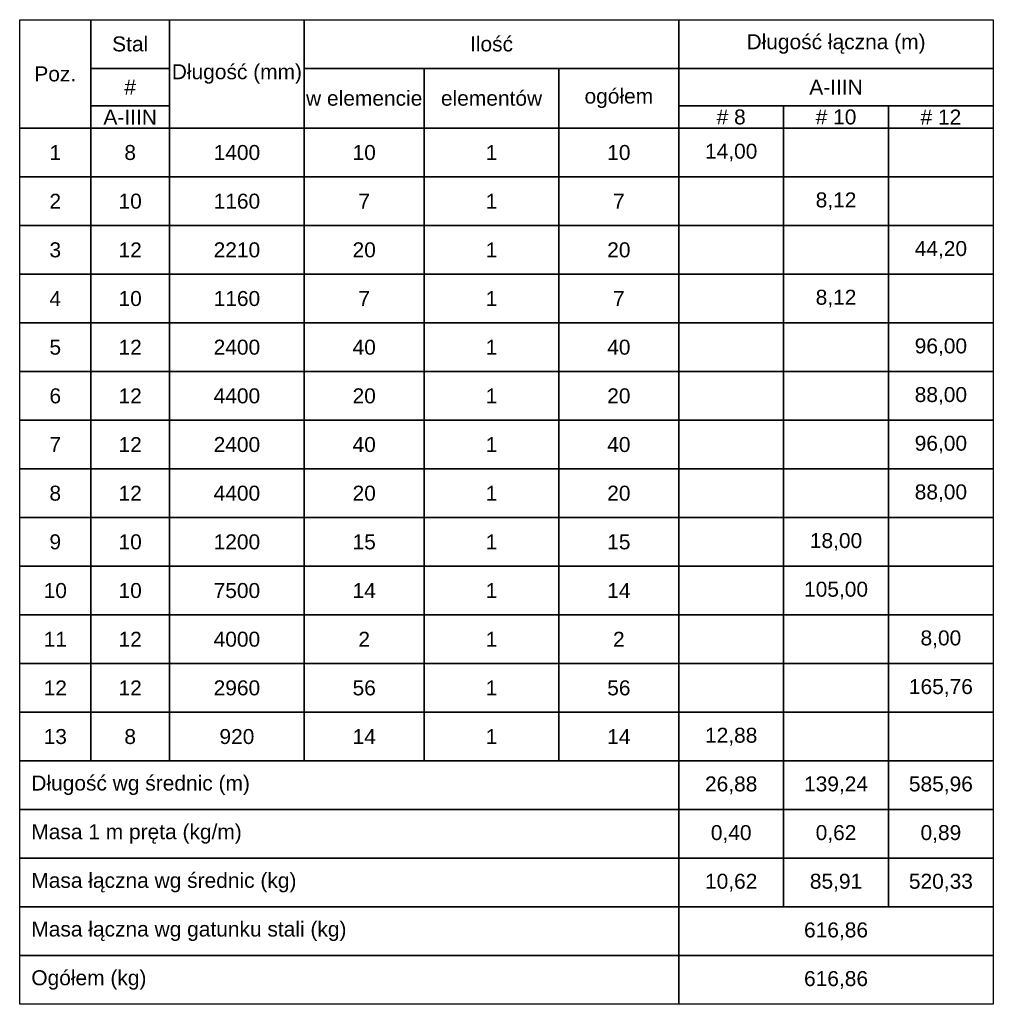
# Model space of a CAD drawing. Extents: x -1474 to 242612, y -5719 to 75879.
# Tile 10 of 12: x 118080 to 120680, y 2297 to 4927. Entities that reach past the tile are written whole.
import ezdxf

# ---------------------------------------------------------------- set-up
doc = ezdxf.new("R2010")
doc.units = 0
doc.header["$LTSCALE"] = 8
doc.header["$MEASUREMENT"] = 0
doc.layers.add('RCAD_tabele zbrojenia', color=7, linetype='Continuous')
doc.styles.add('style2', font='arial.ttf', dxfattribs={"height": 40})

msp = doc.modelspace()

# ---------------------------------------------------------------- linework, layer by layer
at = {"layer": 'RCAD_tabele zbrojenia', "color": 242}
for p, q in [((118080.40596, 4927.21632), (120680.40596, 4927.21632)), ((118080.40596, 2297.21632), (118080.40596, 4927.21632)), ((118080.40596, 4927.21632), (118270.40596, 4927.21632)), ((118080.40596, 4637.21632), (118080.40596, 4927.21632)), ((118270.40596, 4927.21632), (118270.40596, 4637.21632)), ((118270.40596, 4927.21632), (118480.40596, 4927.21632)), ((118270.40596, 4797.21632), (118270.40596, 4927.21632)), ((118480.40596, 4927.21632), (118840.40596, 4927.21632)), ((118480.40596, 4637.21632), (118480.40596, 4927.21632)), ((118480.40596, 4927.21632), (118480.40596, 4797.21632)), ((118840.40596, 4927.21632), (118840.40596, 4637.21632)), ((118840.40596, 4927.21632), (119840.40596, 4927.21632)), ((118840.40596, 4797.21632), (118840.40596, 4927.21632)), ((119840.40596, 4927.21632), (119840.40596, 4797.21632)), ((119840.40596, 4927.21632), (120680.40596, 4927.21632)), ((119840.40596, 4797.21632), (119840.40596, 4927.21632)), ((120680.40596, 4927.21632), (120680.40596, 2297.21632)), ((120680.40596, 4927.21632), (120680.40596, 4797.21632)), ((118480.40596, 4797.21632), (118270.40596, 4797.21632)), ((118270.40596, 4797.21632), (118480.40596, 4797.21632)), ((118270.40596, 4697.21632), (118270.40596, 4797.21632)), ((118480.40596, 4797.21632), (118480.40596, 4697.21632)), ((119840.40596, 4797.21632), (118840.40596, 4797.21632)), ((118840.40596, 4797.21632), (119160.40596, 4797.21632)), ((118840.40596, 4637.21632), (118840.40596, 4797.21632)), ((119160.40596, 4797.21632), (119520.40596, 4797.21632)), ((119160.40596, 4637.21632), (119160.40596, 4797.21632)), ((119160.40596, 4797.21632), (119160.40596, 4637.21632)), ((119520.40596, 4797.21632), (119840.40596, 4797.21632)), ((119520.40596, 4637.21632), (119520.40596, 4797.21632)), ((119520.40596, 4797.21632), (119520.40596, 4637.21632)), ((119840.40596, 4797.21632), (119840.40596, 4637.21632)), ((120680.40596, 4797.21632), (119840.40596, 4797.21632)), ((119840.40596, 4797.21632), (120680.40596, 4797.21632)), ((119840.40596, 4697.21632), (119840.40596, 4797.21632)), ((120680.40596, 4797.21632), (120680.40596, 4697.21632)), ((118480.40596, 4697.21632), (118270.40596, 4697.21632)), ((118270.40596, 4697.21632), (118480.40596, 4697.21632)), ((118270.40596, 4637.21632), (118270.40596, 4697.21632)), ((118480.40596, 4697.21632), (118480.40596, 4637.21632)), ((120680.40596, 4697.21632), (119840.40596, 4697.21632)), ((119840.40596, 4697.21632), (120120.40596, 4697.21632)), ((119840.40596, 4637.21632), (119840.40596, 4697.21632)), ((120120.40596, 4697.21632), (120120.40596, 4637.21632)), ((120120.40596, 4697.21632), (120400.40596, 4697.21632)), ((120120.40596, 4637.21632), (120120.40596, 4697.21632)), ((120400.40596, 4697.21632), (120400.40596, 4637.21632)), ((120400.40596, 4697.21632), (120680.40596, 4697.21632)), ((120400.40596, 4637.21632), (120400.40596, 4697.21632)), ((120680.40596, 4697.21632), (120680.40596, 4637.21632)), ((118270.40596, 4637.21632), (118080.40596, 4637.21632)), ((118080.40596, 4637.21632), (118270.40596, 4637.21632)), ((118080.40596, 4507.21632), (118080.40596, 4637.21632)), ((118480.40596, 4637.21632), (118270.40596, 4637.21632)), ((118270.40596, 4637.21632), (118270.40596, 4507.21632)), ((118270.40596, 4637.21632), (118480.40596, 4637.21632)), ((118270.40596, 4507.21632), (118270.40596, 4637.21632)), ((118840.40596, 4637.21632), (118480.40596, 4637.21632)), ((118480.40596, 4637.21632), (118480.40596, 4507.21632)), ((118480.40596, 4637.21632), (118840.40596, 4637.21632)), ((118480.40596, 4507.21632), (118480.40596, 4637.21632)), ((119160.40596, 4637.21632), (118840.40596, 4637.21632)), ((118840.40596, 4637.21632), (118840.40596, 4507.21632)), ((118840.40596, 4637.21632), (119160.40596, 4637.21632)), ((118840.40596, 4507.21632), (118840.40596, 4637.21632)), ((119520.40596, 4637.21632), (119160.40596, 4637.21632)), ((119160.40596, 4637.21632), (119160.40596, 4507.21632)), ((119160.40596, 4637.21632), (119520.40596, 4637.21632)), ((119160.40596, 4507.21632), (119160.40596, 4637.21632)), ((119840.40596, 4637.21632), (119520.40596, 4637.21632)), ((119520.40596, 4637.21632), (119520.40596, 4507.21632)), ((119520.40596, 4637.21632), (119840.40596, 4637.21632)), ((119520.40596, 4507.21632), (119520.40596, 4637.21632)), ((120120.40596, 4637.21632), (119840.40596, 4637.21632)), ((119840.40596, 4637.21632), (119840.40596, 4507.21632)), ((119840.40596, 4637.21632), (120120.40596, 4637.21632)), ((119840.40596, 4507.21632), (119840.40596, 4637.21632)), ((120400.40596, 4637.21632), (120120.40596, 4637.21632)), ((120120.40596, 4637.21632), (120120.40596, 4507.21632)), ((120120.40596, 4637.21632), (120400.40596, 4637.21632)), ((120120.40596, 4507.21632), (120120.40596, 4637.21632)), ((120680.40596, 4637.21632), (120400.40596, 4637.21632)), ((120400.40596, 4637.21632), (120400.40596, 4507.21632)), ((120400.40596, 4637.21632), (120680.40596, 4637.21632)), ((120400.40596, 4507.21632), (120400.40596, 4637.21632)), ((120680.40596, 4637.21632), (120680.40596, 4507.21632)), ((118270.40596, 4507.21632), (118080.40596, 4507.21632)), ((118080.40596, 4507.21632), (118270.40596, 4507.21632)), ((118080.40596, 4377.21632), (118080.40596, 4507.21632)), ((118480.40596, 4507.21632), (118270.40596, 4507.21632)), ((118270.40596, 4507.21632), (118270.40596, 4377.21632)), ((118270.40596, 4507.21632), (118480.40596, 4507.21632)), ((118270.40596, 4377.21632), (118270.40596, 4507.21632)), ((118840.40596, 4507.21632), (118480.40596, 4507.21632)), ((118480.40596, 4507.21632), (118480.40596, 4377.21632)), ((118480.40596, 4507.21632), (118840.40596, 4507.21632)), ((118480.40596, 4377.21632), (118480.40596, 4507.21632)), ((119160.40596, 4507.21632), (118840.40596, 4507.21632)), ((118840.40596, 4507.21632), (118840.40596, 4377.21632)), ((118840.40596, 4507.21632), (119160.40596, 4507.21632)), ((118840.40596, 4377.21632), (118840.40596, 4507.21632)), ((119520.40596, 4507.21632), (119160.40596, 4507.21632)), ((119160.40596, 4507.21632), (119160.40596, 4377.21632)), ((119160.40596, 4507.21632), (119520.40596, 4507.21632)), ((119160.40596, 4377.21632), (119160.40596, 4507.21632)), ((119840.40596, 4507.21632), (119520.40596, 4507.21632)), ((119520.40596, 4507.21632), (119520.40596, 4377.21632)), ((119520.40596, 4507.21632), (119840.40596, 4507.21632)), ((119520.40596, 4377.21632), (119520.40596, 4507.21632)), ((120120.40596, 4507.21632), (119840.40596, 4507.21632)), ((119840.40596, 4507.21632), (119840.40596, 4377.21632)), ((119840.40596, 4507.21632), (120120.40596, 4507.21632)), ((119840.40596, 4377.21632), (119840.40596, 4507.21632)), ((120400.40596, 4507.21632), (120120.40596, 4507.21632)), ((120120.40596, 4507.21632), (120120.40596, 4377.21632)), ((120120.40596, 4507.21632), (120400.40596, 4507.21632)), ((120120.40596, 4377.21632), (120120.40596, 4507.21632)), ((120680.40596, 4507.21632), (120400.40596, 4507.21632)), ((120400.40596, 4507.21632), (120400.40596, 4377.21632)), ((120400.40596, 4507.21632), (120680.40596, 4507.21632)), ((120400.40596, 4377.21632), (120400.40596, 4507.21632)), ((120680.40596, 4507.21632), (120680.40596, 4377.21632)), ((118270.40596, 4377.21632), (118080.40596, 4377.21632)), ((118080.40596, 4377.21632), (118270.40596, 4377.21632)), ((118080.40596, 4247.21632), (118080.40596, 4377.21632)), ((118480.40596, 4377.21632), (118270.40596, 4377.21632)), ((118270.40596, 4377.21632), (118270.40596, 4247.21632)), ((118270.40596, 4377.21632), (118480.40596, 4377.21632)), ((118270.40596, 4247.21632), (118270.40596, 4377.21632)), ((118840.40596, 4377.21632), (118480.40596, 4377.21632)), ((118480.40596, 4377.21632), (118480.40596, 4247.21632)), ((118480.40596, 4377.21632), (118840.40596, 4377.21632)), ((118480.40596, 4247.21632), (118480.40596, 4377.21632)), ((119160.40596, 4377.21632), (118840.40596, 4377.21632)), ((118840.40596, 4377.21632), (118840.40596, 4247.21632)), ((118840.40596, 4377.21632), (119160.40596, 4377.21632)), ((118840.40596, 4247.21632), (118840.40596, 4377.21632)), ((119520.40596, 4377.21632), (119160.40596, 4377.21632)), ((119160.40596, 4377.21632), (119160.40596, 4247.21632)), ((119160.40596, 4377.21632), (119520.40596, 4377.21632)), ((119160.40596, 4247.21632), (119160.40596, 4377.21632)), ((119840.40596, 4377.21632), (119520.40596, 4377.21632)), ((119520.40596, 4377.21632), (119520.40596, 4247.21632)), ((119520.40596, 4377.21632), (119840.40596, 4377.21632)), ((119520.40596, 4247.21632), (119520.40596, 4377.21632)), ((120120.40596, 4377.21632), (119840.40596, 4377.21632)), ((119840.40596, 4377.21632), (119840.40596, 4247.21632)), ((119840.40596, 4377.21632), (120120.40596, 4377.21632)), ((119840.40596, 4247.21632), (119840.40596, 4377.21632)), ((120400.40596, 4377.21632), (120120.40596, 4377.21632)), ((120120.40596, 4377.21632), (120120.40596, 4247.21632)), ((120120.40596, 4377.21632), (120400.40596, 4377.21632)), ((120120.40596, 4247.21632), (120120.40596, 4377.21632)), ((120680.40596, 4377.21632), (120400.40596, 4377.21632)), ((120400.40596, 4377.21632), (120400.40596, 4247.21632)), ((120400.40596, 4377.21632), (120680.40596, 4377.21632)), ((120400.40596, 4247.21632), (120400.40596, 4377.21632)), ((120680.40596, 4377.21632), (120680.40596, 4247.21632)), ((118270.40596, 4247.21632), (118080.40596, 4247.21632)), ((118080.40596, 4247.21632), (118270.40596, 4247.21632)), ((118080.40596, 4117.21632), (118080.40596, 4247.21632)), ((118480.40596, 4247.21632), (118270.40596, 4247.21632)), ((118270.40596, 4247.21632), (118270.40596, 4117.21632)), ((118270.40596, 4247.21632), (118480.40596, 4247.21632)), ((118270.40596, 4117.21632), (118270.40596, 4247.21632)), ((118840.40596, 4247.21632), (118480.40596, 4247.21632)), ((118480.40596, 4247.21632), (118480.40596, 4117.21632)), ((118480.40596, 4247.21632), (118840.40596, 4247.21632)), ((118480.40596, 4117.21632), (118480.40596, 4247.21632)), ((119160.40596, 4247.21632), (118840.40596, 4247.21632)), ((118840.40596, 4247.21632), (118840.40596, 4117.21632)), ((118840.40596, 4247.21632), (119160.40596, 4247.21632)), ((118840.40596, 4117.21632), (118840.40596, 4247.21632)), ((119520.40596, 4247.21632), (119160.40596, 4247.21632)), ((119160.40596, 4247.21632), (119160.40596, 4117.21632)), ((119160.40596, 4247.21632), (119520.40596, 4247.21632)), ((119160.40596, 4117.21632), (119160.40596, 4247.21632)), ((119840.40596, 4247.21632), (119520.40596, 4247.21632)), ((119520.40596, 4247.21632), (119520.40596, 4117.21632)), ((119520.40596, 4247.21632), (119840.40596, 4247.21632)), ((119520.40596, 4117.21632), (119520.40596, 4247.21632)), ((120120.40596, 4247.21632), (119840.40596, 4247.21632)), ((119840.40596, 4247.21632), (119840.40596, 4117.21632)), ((119840.40596, 4247.21632), (120120.40596, 4247.21632)), ((119840.40596, 4117.21632), (119840.40596, 4247.21632)), ((120400.40596, 4247.21632), (120120.40596, 4247.21632)), ((120120.40596, 4247.21632), (120120.40596, 4117.21632)), ((120120.40596, 4247.21632), (120400.40596, 4247.21632)), ((120120.40596, 4117.21632), (120120.40596, 4247.21632)), ((120680.40596, 4247.21632), (120400.40596, 4247.21632)), ((120400.40596, 4247.21632), (120400.40596, 4117.21632)), ((120400.40596, 4247.21632), (120680.40596, 4247.21632)), ((120400.40596, 4117.21632), (120400.40596, 4247.21632)), ((120680.40596, 4247.21632), (120680.40596, 4117.21632)), ((118270.40596, 4117.21632), (118080.40596, 4117.21632)), ((118080.40596, 4117.21632), (118270.40596, 4117.21632)), ((118080.40596, 3987.21632), (118080.40596, 4117.21632)), ((118480.40596, 4117.21632), (118270.40596, 4117.21632)), ((118270.40596, 4117.21632), (118270.40596, 3987.21632)), ((118270.40596, 4117.21632), (118480.40596, 4117.21632)), ((118270.40596, 3987.21632), (118270.40596, 4117.21632)), ((118840.40596, 4117.21632), (118480.40596, 4117.21632)), ((118480.40596, 4117.21632), (118480.40596, 3987.21632)), ((118480.40596, 4117.21632), (118840.40596, 4117.21632)), ((118480.40596, 3987.21632), (118480.40596, 4117.21632)), ((119160.40596, 4117.21632), (118840.40596, 4117.21632)), ((118840.40596, 4117.21632), (118840.40596, 3987.21632)), ((118840.40596, 4117.21632), (119160.40596, 4117.21632)), ((118840.40596, 3987.21632), (118840.40596, 4117.21632)), ((119520.40596, 4117.21632), (119160.40596, 4117.21632)), ((119160.40596, 4117.21632), (119160.40596, 3987.21632)), ((119160.40596, 4117.21632), (119520.40596, 4117.21632)), ((119160.40596, 3987.21632), (119160.40596, 4117.21632)), ((119840.40596, 4117.21632), (119520.40596, 4117.21632)), ((119520.40596, 4117.21632), (119520.40596, 3987.21632)), ((119520.40596, 4117.21632), (119840.40596, 4117.21632)), ((119520.40596, 3987.21632), (119520.40596, 4117.21632)), ((120120.40596, 4117.21632), (119840.40596, 4117.21632)), ((119840.40596, 4117.21632), (119840.40596, 3987.21632)), ((119840.40596, 4117.21632), (120120.40596, 4117.21632)), ((119840.40596, 3987.21632), (119840.40596, 4117.21632)), ((120400.40596, 4117.21632), (120120.40596, 4117.21632)), ((120120.40596, 4117.21632), (120120.40596, 3987.21632)), ((120120.40596, 4117.21632), (120400.40596, 4117.21632)), ((120120.40596, 3987.21632), (120120.40596, 4117.21632)), ((120680.40596, 4117.21632), (120400.40596, 4117.21632)), ((120400.40596, 4117.21632), (120400.40596, 3987.21632)), ((120400.40596, 4117.21632), (120680.40596, 4117.21632)), ((120400.40596, 3987.21632), (120400.40596, 4117.21632)), ((120680.40596, 4117.21632), (120680.40596, 3987.21632)), ((118270.40596, 3987.21632), (118080.40596, 3987.21632)), ((118080.40596, 3987.21632), (118270.40596, 3987.21632)), ((118080.40596, 3857.21632), (118080.40596, 3987.21632)), ((118480.40596, 3987.21632), (118270.40596, 3987.21632)), ((118270.40596, 3987.21632), (118270.40596, 3857.21632)), ((118270.40596, 3987.21632), (118480.40596, 3987.21632)), ((118270.40596, 3857.21632), (118270.40596, 3987.21632)), ((118840.40596, 3987.21632), (118480.40596, 3987.21632)), ((118480.40596, 3987.21632), (118480.40596, 3857.21632)), ((118480.40596, 3987.21632), (118840.40596, 3987.21632)), ((118480.40596, 3857.21632), (118480.40596, 3987.21632)), ((119160.40596, 3987.21632), (118840.40596, 3987.21632)), ((118840.40596, 3987.21632), (118840.40596, 3857.21632)), ((118840.40596, 3987.21632), (119160.40596, 3987.21632)), ((118840.40596, 3857.21632), (118840.40596, 3987.21632)), ((119520.40596, 3987.21632), (119160.40596, 3987.21632)), ((119160.40596, 3987.21632), (119160.40596, 3857.21632)), ((119160.40596, 3987.21632), (119520.40596, 3987.21632)), ((119160.40596, 3857.21632), (119160.40596, 3987.21632)), ((119840.40596, 3987.21632), (119520.40596, 3987.21632)), ((119520.40596, 3987.21632), (119520.40596, 3857.21632)), ((119520.40596, 3987.21632), (119840.40596, 3987.21632)), ((119520.40596, 3857.21632), (119520.40596, 3987.21632)), ((120120.40596, 3987.21632), (119840.40596, 3987.21632)), ((119840.40596, 3987.21632), (119840.40596, 3857.21632)), ((119840.40596, 3987.21632), (120120.40596, 3987.21632)), ((119840.40596, 3857.21632), (119840.40596, 3987.21632)), ((120400.40596, 3987.21632), (120120.40596, 3987.21632)), ((120120.40596, 3987.21632), (120120.40596, 3857.21632)), ((120120.40596, 3987.21632), (120400.40596, 3987.21632)), ((120120.40596, 3857.21632), (120120.40596, 3987.21632)), ((120680.40596, 3987.21632), (120400.40596, 3987.21632)), ((120400.40596, 3987.21632), (120400.40596, 3857.21632)), ((120400.40596, 3987.21632), (120680.40596, 3987.21632)), ((120400.40596, 3857.21632), (120400.40596, 3987.21632)), ((120680.40596, 3987.21632), (120680.40596, 3857.21632)), ((118270.40596, 3857.21632), (118080.40596, 3857.21632)), ((118080.40596, 3857.21632), (118270.40596, 3857.21632)), ((118080.40596, 3727.21632), (118080.40596, 3857.21632)), ((118480.40596, 3857.21632), (118270.40596, 3857.21632)), ((118270.40596, 3857.21632), (118270.40596, 3727.21632)), ((118270.40596, 3857.21632), (118480.40596, 3857.21632)), ((118270.40596, 3727.21632), (118270.40596, 3857.21632)), ((118840.40596, 3857.21632), (118480.40596, 3857.21632)), ((118480.40596, 3857.21632), (118480.40596, 3727.21632)), ((118480.40596, 3857.21632), (118840.40596, 3857.21632)), ((118480.40596, 3727.21632), (118480.40596, 3857.21632)), ((119160.40596, 3857.21632), (118840.40596, 3857.21632)), ((118840.40596, 3857.21632), (118840.40596, 3727.21632)), ((118840.40596, 3857.21632), (119160.40596, 3857.21632)), ((118840.40596, 3727.21632), (118840.40596, 3857.21632)), ((119520.40596, 3857.21632), (119160.40596, 3857.21632)), ((119160.40596, 3857.21632), (119160.40596, 3727.21632)), ((119160.40596, 3857.21632), (119520.40596, 3857.21632)), ((119160.40596, 3727.21632), (119160.40596, 3857.21632)), ((119840.40596, 3857.21632), (119520.40596, 3857.21632)), ((119520.40596, 3857.21632), (119520.40596, 3727.21632)), ((119520.40596, 3857.21632), (119840.40596, 3857.21632)), ((119520.40596, 3727.21632), (119520.40596, 3857.21632)), ((120120.40596, 3857.21632), (119840.40596, 3857.21632)), ((119840.40596, 3857.21632), (119840.40596, 3727.21632)), ((119840.40596, 3857.21632), (120120.40596, 3857.21632)), ((119840.40596, 3727.21632), (119840.40596, 3857.21632)), ((120400.40596, 3857.21632), (120120.40596, 3857.21632)), ((120120.40596, 3857.21632), (120120.40596, 3727.21632)), ((120120.40596, 3857.21632), (120400.40596, 3857.21632)), ((120120.40596, 3727.21632), (120120.40596, 3857.21632)), ((120680.40596, 3857.21632), (120400.40596, 3857.21632)), ((120400.40596, 3857.21632), (120400.40596, 3727.21632)), ((120400.40596, 3857.21632), (120680.40596, 3857.21632)), ((120400.40596, 3727.21632), (120400.40596, 3857.21632)), ((120680.40596, 3857.21632), (120680.40596, 3727.21632)), ((118270.40596, 3727.21632), (118080.40596, 3727.21632)), ((118080.40596, 3727.21632), (118270.40596, 3727.21632)), ((118080.40596, 3597.21632), (118080.40596, 3727.21632)), ((118480.40596, 3727.21632), (118270.40596, 3727.21632)), ((118270.40596, 3727.21632), (118270.40596, 3597.21632)), ((118270.40596, 3727.21632), (118480.40596, 3727.21632)), ((118270.40596, 3597.21632), (118270.40596, 3727.21632)), ((118840.40596, 3727.21632), (118480.40596, 3727.21632)), ((118480.40596, 3727.21632), (118480.40596, 3597.21632)), ((118480.40596, 3727.21632), (118840.40596, 3727.21632)), ((118480.40596, 3597.21632), (118480.40596, 3727.21632)), ((119160.40596, 3727.21632), (118840.40596, 3727.21632)), ((118840.40596, 3727.21632), (118840.40596, 3597.21632)), ((118840.40596, 3727.21632), (119160.40596, 3727.21632)), ((118840.40596, 3597.21632), (118840.40596, 3727.21632)), ((119520.40596, 3727.21632), (119160.40596, 3727.21632)), ((119160.40596, 3727.21632), (119160.40596, 3597.21632)), ((119160.40596, 3727.21632), (119520.40596, 3727.21632)), ((119160.40596, 3597.21632), (119160.40596, 3727.21632)), ((119840.40596, 3727.21632), (119520.40596, 3727.21632)), ((119520.40596, 3727.21632), (119520.40596, 3597.21632)), ((119520.40596, 3727.21632), (119840.40596, 3727.21632)), ((119520.40596, 3597.21632), (119520.40596, 3727.21632)), ((120120.40596, 3727.21632), (119840.40596, 3727.21632)), ((119840.40596, 3727.21632), (119840.40596, 3597.21632)), ((119840.40596, 3727.21632), (120120.40596, 3727.21632)), ((119840.40596, 3597.21632), (119840.40596, 3727.21632)), ((120400.40596, 3727.21632), (120120.40596, 3727.21632)), ((120120.40596, 3727.21632), (120120.40596, 3597.21632)), ((120120.40596, 3727.21632), (120400.40596, 3727.21632)), ((120120.40596, 3597.21632), (120120.40596, 3727.21632)), ((120680.40596, 3727.21632), (120400.40596, 3727.21632)), ((120400.40596, 3727.21632), (120400.40596, 3597.21632)), ((120400.40596, 3727.21632), (120680.40596, 3727.21632)), ((120400.40596, 3597.21632), (120400.40596, 3727.21632)), ((120680.40596, 3727.21632), (120680.40596, 3597.21632)), ((118270.40596, 3597.21632), (118080.40596, 3597.21632)), ((118080.40596, 3597.21632), (118270.40596, 3597.21632)), ((118080.40596, 3467.21632), (118080.40596, 3597.21632)), ((118480.40596, 3597.21632), (118270.40596, 3597.21632)), ((118270.40596, 3597.21632), (118270.40596, 3467.21632)), ((118270.40596, 3597.21632), (118480.40596, 3597.21632)), ((118270.40596, 3467.21632), (118270.40596, 3597.21632)), ((118840.40596, 3597.21632), (118480.40596, 3597.21632)), ((118480.40596, 3597.21632), (118480.40596, 3467.21632)), ((118480.40596, 3597.21632), (118840.40596, 3597.21632)), ((118480.40596, 3467.21632), (118480.40596, 3597.21632)), ((119160.40596, 3597.21632), (118840.40596, 3597.21632)), ((118840.40596, 3597.21632), (118840.40596, 3467.21632)), ((118840.40596, 3597.21632), (119160.40596, 3597.21632)), ((118840.40596, 3467.21632), (118840.40596, 3597.21632)), ((119520.40596, 3597.21632), (119160.40596, 3597.21632)), ((119160.40596, 3597.21632), (119160.40596, 3467.21632)), ((119160.40596, 3597.21632), (119520.40596, 3597.21632)), ((119160.40596, 3467.21632), (119160.40596, 3597.21632)), ((119840.40596, 3597.21632), (119520.40596, 3597.21632)), ((119520.40596, 3597.21632), (119520.40596, 3467.21632)), ((119520.40596, 3597.21632), (119840.40596, 3597.21632)), ((119520.40596, 3467.21632), (119520.40596, 3597.21632)), ((120120.40596, 3597.21632), (119840.40596, 3597.21632)), ((119840.40596, 3597.21632), (119840.40596, 3467.21632)), ((119840.40596, 3597.21632), (120120.40596, 3597.21632)), ((119840.40596, 3467.21632), (119840.40596, 3597.21632)), ((120400.40596, 3597.21632), (120120.40596, 3597.21632)), ((120120.40596, 3597.21632), (120120.40596, 3467.21632)), ((120120.40596, 3597.21632), (120400.40596, 3597.21632)), ((120120.40596, 3467.21632), (120120.40596, 3597.21632)), ((120680.40596, 3597.21632), (120400.40596, 3597.21632)), ((120400.40596, 3597.21632), (120400.40596, 3467.21632)), ((120400.40596, 3597.21632), (120680.40596, 3597.21632)), ((120400.40596, 3467.21632), (120400.40596, 3597.21632)), ((120680.40596, 3597.21632), (120680.40596, 3467.21632)), ((118270.40596, 3467.21632), (118080.40596, 3467.21632)), ((118080.40596, 3467.21632), (118270.40596, 3467.21632)), ((118080.40596, 3337.21632), (118080.40596, 3467.21632)), ((118480.40596, 3467.21632), (118270.40596, 3467.21632)), ((118270.40596, 3467.21632), (118270.40596, 3337.21632)), ((118270.40596, 3467.21632), (118480.40596, 3467.21632)), ((118270.40596, 3337.21632), (118270.40596, 3467.21632)), ((118840.40596, 3467.21632), (118480.40596, 3467.21632)), ((118480.40596, 3467.21632), (118480.40596, 3337.21632)), ((118480.40596, 3467.21632), (118840.40596, 3467.21632)), ((118480.40596, 3337.21632), (118480.40596, 3467.21632)), ((119160.40596, 3467.21632), (118840.40596, 3467.21632)), ((118840.40596, 3467.21632), (118840.40596, 3337.21632)), ((118840.40596, 3467.21632), (119160.40596, 3467.21632)), ((118840.40596, 3337.21632), (118840.40596, 3467.21632)), ((119520.40596, 3467.21632), (119160.40596, 3467.21632)), ((119160.40596, 3467.21632), (119160.40596, 3337.21632)), ((119160.40596, 3467.21632), (119520.40596, 3467.21632)), ((119160.40596, 3337.21632), (119160.40596, 3467.21632)), ((119840.40596, 3467.21632), (119520.40596, 3467.21632)), ((119520.40596, 3467.21632), (119520.40596, 3337.21632)), ((119520.40596, 3467.21632), (119840.40596, 3467.21632)), ((119520.40596, 3337.21632), (119520.40596, 3467.21632)), ((120120.40596, 3467.21632), (119840.40596, 3467.21632)), ((119840.40596, 3467.21632), (119840.40596, 3337.21632)), ((119840.40596, 3467.21632), (120120.40596, 3467.21632)), ((119840.40596, 3337.21632), (119840.40596, 3467.21632)), ((120400.40596, 3467.21632), (120120.40596, 3467.21632)), ((120120.40596, 3467.21632), (120120.40596, 3337.21632)), ((120120.40596, 3467.21632), (120400.40596, 3467.21632)), ((120120.40596, 3337.21632), (120120.40596, 3467.21632)), ((120680.40596, 3467.21632), (120400.40596, 3467.21632)), ((120400.40596, 3467.21632), (120400.40596, 3337.21632)), ((120400.40596, 3467.21632), (120680.40596, 3467.21632)), ((120400.40596, 3337.21632), (120400.40596, 3467.21632)), ((120680.40596, 3467.21632), (120680.40596, 3337.21632)), ((118270.40596, 3337.21632), (118080.40596, 3337.21632)), ((118080.40596, 3337.21632), (118270.40596, 3337.21632)), ((118080.40596, 3207.21632), (118080.40596, 3337.21632)), ((118480.40596, 3337.21632), (118270.40596, 3337.21632)), ((118270.40596, 3337.21632), (118270.40596, 3207.21632)), ((118270.40596, 3337.21632), (118480.40596, 3337.21632)), ((118270.40596, 3207.21632), (118270.40596, 3337.21632)), ((118840.40596, 3337.21632), (118480.40596, 3337.21632)), ((118480.40596, 3337.21632), (118480.40596, 3207.21632)), ((118480.40596, 3337.21632), (118840.40596, 3337.21632)), ((118480.40596, 3207.21632), (118480.40596, 3337.21632)), ((119160.40596, 3337.21632), (118840.40596, 3337.21632)), ((118840.40596, 3337.21632), (118840.40596, 3207.21632)), ((118840.40596, 3337.21632), (119160.40596, 3337.21632)), ((118840.40596, 3207.21632), (118840.40596, 3337.21632)), ((119520.40596, 3337.21632), (119160.40596, 3337.21632)), ((119160.40596, 3337.21632), (119160.40596, 3207.21632)), ((119160.40596, 3337.21632), (119520.40596, 3337.21632)), ((119160.40596, 3207.21632), (119160.40596, 3337.21632)), ((119840.40596, 3337.21632), (119520.40596, 3337.21632)), ((119520.40596, 3337.21632), (119520.40596, 3207.21632)), ((119520.40596, 3337.21632), (119840.40596, 3337.21632)), ((119520.40596, 3207.21632), (119520.40596, 3337.21632)), ((120120.40596, 3337.21632), (119840.40596, 3337.21632)), ((119840.40596, 3337.21632), (119840.40596, 3207.21632)), ((119840.40596, 3337.21632), (120120.40596, 3337.21632)), ((119840.40596, 3207.21632), (119840.40596, 3337.21632)), ((120400.40596, 3337.21632), (120120.40596, 3337.21632)), ((120120.40596, 3337.21632), (120120.40596, 3207.21632)), ((120120.40596, 3337.21632), (120400.40596, 3337.21632)), ((120120.40596, 3207.21632), (120120.40596, 3337.21632)), ((120680.40596, 3337.21632), (120400.40596, 3337.21632)), ((120400.40596, 3337.21632), (120400.40596, 3207.21632)), ((120400.40596, 3337.21632), (120680.40596, 3337.21632)), ((120400.40596, 3207.21632), (120400.40596, 3337.21632)), ((120680.40596, 3337.21632), (120680.40596, 3207.21632)), ((118270.40596, 3207.21632), (118080.40596, 3207.21632)), ((118080.40596, 3207.21632), (118270.40596, 3207.21632)), ((118080.40596, 3077.21632), (118080.40596, 3207.21632)), ((118480.40596, 3207.21632), (118270.40596, 3207.21632)), ((118270.40596, 3207.21632), (118270.40596, 3077.21632)), ((118270.40596, 3207.21632), (118480.40596, 3207.21632)), ((118270.40596, 3077.21632), (118270.40596, 3207.21632)), ((118840.40596, 3207.21632), (118480.40596, 3207.21632)), ((118480.40596, 3207.21632), (118480.40596, 3077.21632)), ((118480.40596, 3207.21632), (118840.40596, 3207.21632)), ((118480.40596, 3077.21632), (118480.40596, 3207.21632)), ((119160.40596, 3207.21632), (118840.40596, 3207.21632)), ((118840.40596, 3207.21632), (118840.40596, 3077.21632)), ((118840.40596, 3207.21632), (119160.40596, 3207.21632)), ((118840.40596, 3077.21632), (118840.40596, 3207.21632)), ((119520.40596, 3207.21632), (119160.40596, 3207.21632)), ((119160.40596, 3207.21632), (119160.40596, 3077.21632)), ((119160.40596, 3207.21632), (119520.40596, 3207.21632)), ((119160.40596, 3077.21632), (119160.40596, 3207.21632)), ((119840.40596, 3207.21632), (119520.40596, 3207.21632)), ((119520.40596, 3207.21632), (119520.40596, 3077.21632)), ((119520.40596, 3207.21632), (119840.40596, 3207.21632)), ((119520.40596, 3077.21632), (119520.40596, 3207.21632)), ((120120.40596, 3207.21632), (119840.40596, 3207.21632)), ((119840.40596, 3207.21632), (119840.40596, 3077.21632)), ((119840.40596, 3207.21632), (120120.40596, 3207.21632)), ((119840.40596, 3077.21632), (119840.40596, 3207.21632)), ((120400.40596, 3207.21632), (120120.40596, 3207.21632)), ((120120.40596, 3207.21632), (120120.40596, 3077.21632)), ((120120.40596, 3207.21632), (120400.40596, 3207.21632)), ((120120.40596, 3077.21632), (120120.40596, 3207.21632)), ((120680.40596, 3207.21632), (120400.40596, 3207.21632)), ((120400.40596, 3207.21632), (120400.40596, 3077.21632)), ((120400.40596, 3207.21632), (120680.40596, 3207.21632)), ((120400.40596, 3077.21632), (120400.40596, 3207.21632)), ((120680.40596, 3207.21632), (120680.40596, 3077.21632)), ((118270.40596, 3077.21632), (118080.40596, 3077.21632)), ((118080.40596, 3077.21632), (118270.40596, 3077.21632)), ((118080.40596, 2947.21632), (118080.40596, 3077.21632)), ((118480.40596, 3077.21632), (118270.40596, 3077.21632)), ((118270.40596, 3077.21632), (118270.40596, 2947.21632)), ((118270.40596, 3077.21632), (118480.40596, 3077.21632)), ((118270.40596, 2947.21632), (118270.40596, 3077.21632)), ((118840.40596, 3077.21632), (118480.40596, 3077.21632)), ((118480.40596, 3077.21632), (118480.40596, 2947.21632)), ((118480.40596, 3077.21632), (118840.40596, 3077.21632)), ((118480.40596, 2947.21632), (118480.40596, 3077.21632)), ((119160.40596, 3077.21632), (118840.40596, 3077.21632)), ((118840.40596, 3077.21632), (118840.40596, 2947.21632)), ((118840.40596, 3077.21632), (119160.40596, 3077.21632)), ((118840.40596, 2947.21632), (118840.40596, 3077.21632)), ((119520.40596, 3077.21632), (119160.40596, 3077.21632)), ((119160.40596, 3077.21632), (119160.40596, 2947.21632)), ((119160.40596, 3077.21632), (119520.40596, 3077.21632)), ((119160.40596, 2947.21632), (119160.40596, 3077.21632)), ((119840.40596, 3077.21632), (119520.40596, 3077.21632)), ((119520.40596, 3077.21632), (119520.40596, 2947.21632)), ((119520.40596, 3077.21632), (119840.40596, 3077.21632)), ((119520.40596, 2947.21632), (119520.40596, 3077.21632)), ((120120.40596, 3077.21632), (119840.40596, 3077.21632)), ((119840.40596, 3077.21632), (119840.40596, 2947.21632)), ((119840.40596, 3077.21632), (120120.40596, 3077.21632)), ((119840.40596, 2947.21632), (119840.40596, 3077.21632)), ((120400.40596, 3077.21632), (120120.40596, 3077.21632)), ((120120.40596, 3077.21632), (120120.40596, 2947.21632)), ((120120.40596, 3077.21632), (120400.40596, 3077.21632)), ((120120.40596, 2947.21632), (120120.40596, 3077.21632)), ((120680.40596, 3077.21632), (120400.40596, 3077.21632)), ((120400.40596, 3077.21632), (120400.40596, 2947.21632)), ((120400.40596, 3077.21632), (120680.40596, 3077.21632)), ((120400.40596, 2947.21632), (120400.40596, 3077.21632)), ((120680.40596, 3077.21632), (120680.40596, 2947.21632)), ((118080.40596, 2947.21632), (119840.40596, 2947.21632)), ((118080.40596, 2817.21632), (118080.40596, 2947.21632)), ((118270.40596, 2947.21632), (118080.40596, 2947.21632)), ((118480.40596, 2947.21632), (118270.40596, 2947.21632)), ((118840.40596, 2947.21632), (118480.40596, 2947.21632)), ((119160.40596, 2947.21632), (118840.40596, 2947.21632)), ((119520.40596, 2947.21632), (119160.40596, 2947.21632)), ((119840.40596, 2947.21632), (119520.40596, 2947.21632)), ((119840.40596, 2947.21632), (119840.40596, 2817.21632)), ((120120.40596, 2947.21632), (119840.40596, 2947.21632)), ((119840.40596, 2947.21632), (120120.40596, 2947.21632)), ((119840.40596, 2817.21632), (119840.40596, 2947.21632)), ((120400.40596, 2947.21632), (120120.40596, 2947.21632)), ((120120.40596, 2947.21632), (120120.40596, 2817.21632)), ((120120.40596, 2947.21632), (120400.40596, 2947.21632)), ((120120.40596, 2817.21632), (120120.40596, 2947.21632)), ((120680.40596, 2947.21632), (120400.40596, 2947.21632)), ((120400.40596, 2947.21632), (120400.40596, 2817.21632)), ((120400.40596, 2947.21632), (120680.40596, 2947.21632)), ((120400.40596, 2817.21632), (120400.40596, 2947.21632)), ((120680.40596, 2947.21632), (120680.40596, 2817.21632)), ((118080.40596, 2817.21632), (119840.40596, 2817.21632)), ((118080.40596, 2687.21632), (118080.40596, 2817.21632)), ((119840.40596, 2817.21632), (118080.40596, 2817.21632)), ((119840.40596, 2817.21632), (119840.40596, 2687.21632)), ((120120.40596, 2817.21632), (119840.40596, 2817.21632)), ((119840.40596, 2817.21632), (120120.40596, 2817.21632)), ((119840.40596, 2687.21632), (119840.40596, 2817.21632)), ((120400.40596, 2817.21632), (120120.40596, 2817.21632)), ((120120.40596, 2817.21632), (120120.40596, 2687.21632)), ((120120.40596, 2817.21632), (120400.40596, 2817.21632)), ((120120.40596, 2687.21632), (120120.40596, 2817.21632)), ((120680.40596, 2817.21632), (120400.40596, 2817.21632)), ((120400.40596, 2817.21632), (120400.40596, 2687.21632)), ((120400.40596, 2817.21632), (120680.40596, 2817.21632)), ((120400.40596, 2687.21632), (120400.40596, 2817.21632)), ((120680.40596, 2817.21632), (120680.40596, 2687.21632)), ((118080.40596, 2687.21632), (119840.40596, 2687.21632)), ((118080.40596, 2557.21632), (118080.40596, 2687.21632)), ((119840.40596, 2687.21632), (118080.40596, 2687.21632)), ((119840.40596, 2687.21632), (119840.40596, 2557.21632)), ((120120.40596, 2687.21632), (119840.40596, 2687.21632)), ((119840.40596, 2687.21632), (120120.40596, 2687.21632)), ((119840.40596, 2557.21632), (119840.40596, 2687.21632)), ((120400.40596, 2687.21632), (120120.40596, 2687.21632)), ((120120.40596, 2687.21632), (120120.40596, 2557.21632)), ((120120.40596, 2687.21632), (120400.40596, 2687.21632)), ((120120.40596, 2557.21632), (120120.40596, 2687.21632)), ((120680.40596, 2687.21632), (120400.40596, 2687.21632)), ((120400.40596, 2687.21632), (120400.40596, 2557.21632)), ((120400.40596, 2687.21632), (120680.40596, 2687.21632)), ((120400.40596, 2557.21632), (120400.40596, 2687.21632)), ((120680.40596, 2687.21632), (120680.40596, 2557.21632)), ((118080.40596, 2557.21632), (119840.40596, 2557.21632)), ((118080.40596, 2427.21632), (118080.40596, 2557.21632)), ((119840.40596, 2557.21632), (118080.40596, 2557.21632)), ((119840.40596, 2557.21632), (119840.40596, 2427.21632)), ((119840.40596, 2557.21632), (120680.40596, 2557.21632)), ((119840.40596, 2427.21632), (119840.40596, 2557.21632)), ((120120.40596, 2557.21632), (119840.40596, 2557.21632)), ((120400.40596, 2557.21632), (120120.40596, 2557.21632)), ((120680.40596, 2557.21632), (120400.40596, 2557.21632)), ((120680.40596, 2557.21632), (120680.40596, 2427.21632)), ((118080.40596, 2427.21632), (119840.40596, 2427.21632)), ((118080.40596, 2297.21632), (118080.40596, 2427.21632)), ((119840.40596, 2427.21632), (118080.40596, 2427.21632)), ((119840.40596, 2427.21632), (119840.40596, 2297.21632)), ((120680.40596, 2427.21632), (119840.40596, 2427.21632)), ((119840.40596, 2427.21632), (120680.40596, 2427.21632)), ((119840.40596, 2297.21632), (119840.40596, 2427.21632)), ((120680.40596, 2427.21632), (120680.40596, 2297.21632)), ((120680.40596, 2297.21632), (118080.40596, 2297.21632)), ((119840.40596, 2297.21632), (118080.40596, 2297.21632)), ((120680.40596, 2297.21632), (119840.40596, 2297.21632))]:
    msp.add_line(p, q, dxfattribs=at)

# ---------------------------------------------------------------- texts
at = {"layer": 'RCAD_tabele zbrojenia', "color": 3, "char_height": 40, "style": 'style2'}
for s, insert, width, attachment_point in [('Ilość', (119340.40596, 4862.21632), 1000, 5), ('Długość łączna (m)', (120260.40596, 4862.21632), 840, 5), ('Stal', (118375.40596, 4862.21632), 210, 5), ('Długość (mm)', (118660.40596, 4782.21632), 360, 5), ('Poz.', (118175.40596, 4782.21632), 190, 5), ('#', (118375.40596, 4747.21632), 210, 5), ('A-IIIN', (120260.40596, 4747.21632), 840, 5), ('w elemencie', (119000.40596, 4717.21632), 320, 5), ('elementów', (119340.40596, 4717.21632), 360, 5), ('ogółem', (119680.40596, 4717.21632), 320, 5), ('A-IIIN', (118375.40596, 4667.21632), 210, 5), ('# 8', (119980.40596, 4667.21632), 280, 5), ('# 10', (120260.40596, 4667.21632), 280, 5), ('# 12', (120540.40596, 4667.21632), 280, 5), ('  Długość wg średnic (m)', (118080.40596, 2882.21632), 1760, 4), ('  Masa 1 m pręta (kg/m)', (118080.40596, 2752.21632), 1760, 4), ('  Masa łączna wg średnic (kg)', (118080.40596, 2622.21632), 1760, 4), ('  Masa łączna wg gatunku stali (kg)', (118080.40596, 2492.21632), 1760, 4), ('  Ogółem (kg)', (118080.40596, 2362.21632), 1760, 4)]:
    msp.add_mtext(s, dxfattribs=dict(at, insert=insert, width=width, attachment_point=attachment_point))
at = {"layer": 'RCAD_tabele zbrojenia', "color": 2, "char_height": 40, "attachment_point": 5, "style": 'style2'}
for s, insert, width in [('1', (118175.40596, 4572.21632), 190), ('8', (118375.40596, 4572.21632), 210), ('1400', (118660.40596, 4572.21632), 360), ('10', (119000.40596, 4572.21632), 320), ('1', (119340.40596, 4572.21632), 360), ('10', (119680.40596, 4572.21632), 320), ('14,00', (119980.40596, 4572.21632), 280), ('2', (118175.40596, 4442.21632), 190), ('10', (118375.40596, 4442.21632), 210), ('1160', (118660.40596, 4442.21632), 360), ('7', (119000.40596, 4442.21632), 320), ('1', (119340.40596, 4442.21632), 360), ('7', (119680.40596, 4442.21632), 320), ('8,12', (120260.40596, 4442.21632), 280), ('3', (118175.40596, 4312.21632), 190), ('12', (118375.40596, 4312.21632), 210), ('2210', (118660.40596, 4312.21632), 360), ('20', (119000.40596, 4312.21632), 320), ('1', (119340.40596, 4312.21632), 360), ('20', (119680.40596, 4312.21632), 320), ('44,20', (120540.40596, 4312.21632), 280), ('10', (118375.40596, 4182.21632), 210), ('1160', (118660.40596, 4182.21632), 360), ('8,12', (120260.40596, 4182.21632), 280), ('4', (118175.40596, 4182.21632), 190), ('7', (119000.40596, 4182.21632), 320), ('1', (119340.40596, 4182.21632), 360), ('7', (119680.40596, 4182.21632), 320), ('5', (118175.40596, 4052.21632), 190), ('12', (118375.40596, 4052.21632), 210), ('2400', (118660.40596, 4052.21632), 360), ('40', (119000.40596, 4052.21632), 320), ('1', (119340.40596, 4052.21632), 360), ('40', (119680.40596, 4052.21632), 320), ('96,00', (120540.40596, 4052.21632), 280), ('6', (118175.40596, 3922.21632), 190), ('12', (118375.40596, 3922.21632), 210), ('4400', (118660.40596, 3922.21632), 360), ('20', (119000.40596, 3922.21632), 320), ('1', (119340.40596, 3922.21632), 360), ('20', (119680.40596, 3922.21632), 320), ('88,00', (120540.40596, 3922.21632), 280), ('7', (118175.40596, 3792.21632), 190), ('12', (118375.40596, 3792.21632), 210), ('2400', (118660.40596, 3792.21632), 360), ('40', (119000.40596, 3792.21632), 320), ('1', (119340.40596, 3792.21632), 360), ('40', (119680.40596, 3792.21632), 320), ('96,00', (120540.40596, 3792.21632), 280), ('8', (118175.40596, 3662.21632), 190), ('12', (118375.40596, 3662.21632), 210), ('4400', (118660.40596, 3662.21632), 360), ('20', (119000.40596, 3662.21632), 320), ('1', (119340.40596, 3662.21632), 360), ('20', (119680.40596, 3662.21632), 320), ('88,00', (120540.40596, 3662.21632), 280), ('9', (118175.40596, 3532.21632), 190), ('10', (118375.40596, 3532.21632), 210), ('1200', (118660.40596, 3532.21632), 360), ('15', (119000.40596, 3532.21632), 320), ('1', (119340.40596, 3532.21632), 360), ('15', (119680.40596, 3532.21632), 320), ('18,00', (120260.40596, 3532.21632), 280), ('10', (118175.40596, 3402.21632), 190), ('10', (118375.40596, 3402.21632), 210), ('7500', (118660.40596, 3402.21632), 360), ('14', (119000.40596, 3402.21632), 320), ('1', (119340.40596, 3402.21632), 360), ('14', (119680.40596, 3402.21632), 320), ('105,00', (120260.40596, 3402.21632), 280), ('11', (118175.40596, 3272.21632), 190), ('12', (118375.40596, 3272.21632), 210), ('4000', (118660.40596, 3272.21632), 360), ('2', (119000.40596, 3272.21632), 320), ('1', (119340.40596, 3272.21632), 360), ('2', (119680.40596, 3272.21632), 320), ('8,00', (120540.40596, 3272.21632), 280), ('12', (118175.40596, 3142.21632), 190), ('12', (118375.40596, 3142.21632), 210), ('2960', (118660.40596, 3142.21632), 360), ('56', (119000.40596, 3142.21632), 320), ('1', (119340.40596, 3142.21632), 360), ('56', (119680.40596, 3142.21632), 320), ('165,76', (120540.40596, 3142.21632), 280), ('13', (118175.40596, 3012.21632), 190), ('8', (118375.40596, 3012.21632), 210), ('920', (118660.40596, 3012.21632), 360), ('14', (119000.40596, 3012.21632), 320), ('1', (119340.40596, 3012.21632), 360), ('14', (119680.40596, 3012.21632), 320), ('12,88', (119980.40596, 3012.21632), 280), ('26,88', (119980.40596, 2882.21632), 280), ('139,24', (120260.40596, 2882.21632), 280), ('585,96', (120540.40596, 2882.21632), 280), ('0,40', (119980.40596, 2752.21632), 280), ('0,62', (120260.40596, 2752.21632), 280), ('0,89', (120540.40596, 2752.21632), 280), ('10,62', (119980.40596, 2622.21632), 280), ('85,91', (120260.40596, 2622.21632), 280), ('520,33', (120540.40596, 2622.21632), 280), ('616,86', (120260.40596, 2492.21632), 840), ('616,86', (120260.40596, 2362.21632), 840)]:
    msp.add_mtext(s, dxfattribs=dict(at, insert=insert, width=width))

doc.saveas('drawing.dxf')
